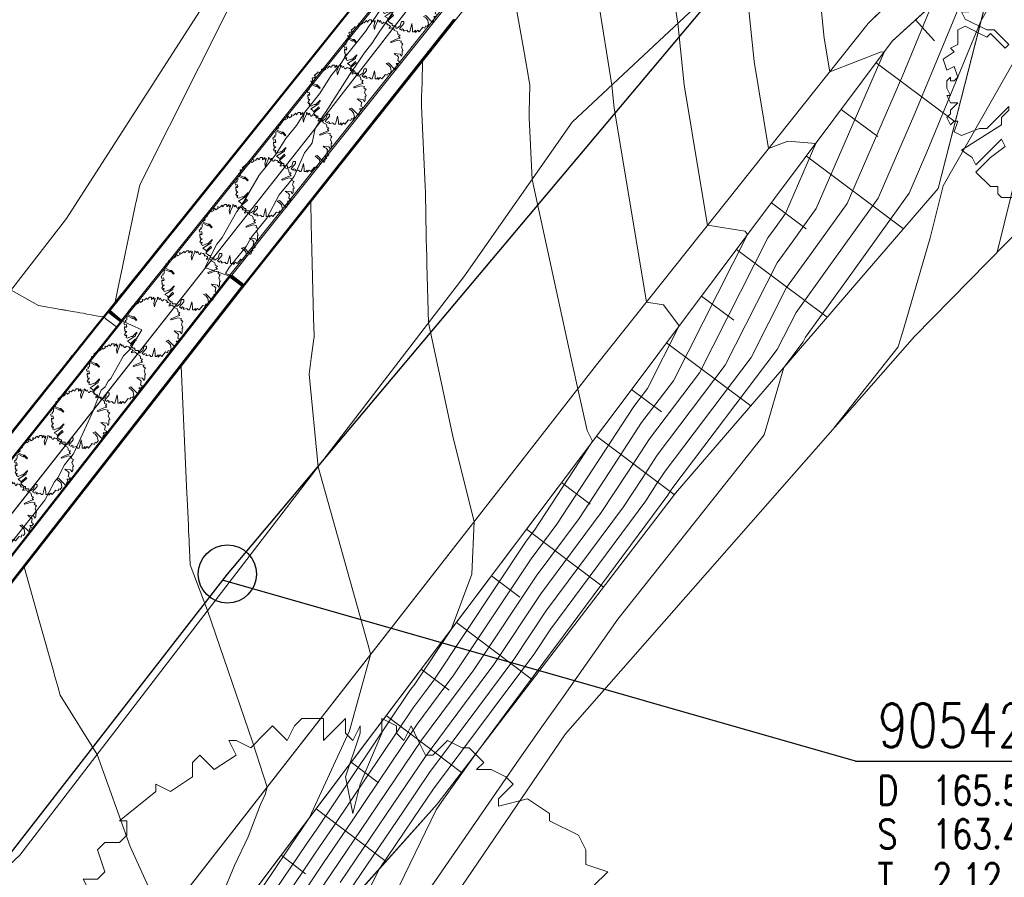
# Model space of a CAD drawing. Header units: metres. Extents: x 3490449 to 3490968, y 5754217 to 5754743.
# Tile 76 of 212: x 3490585 to 3490602, y 5754475 to 5754490. Entities that reach past the tile are written whole.
import ezdxf
from ezdxf.enums import TextEntityAlignment as Align

# ---------------------------------------------------------------- set-up
doc = ezdxf.new("R2010")
doc.units = ezdxf.units.M
doc.header["$LTSCALE"] = 0.25
doc.linetypes.add('Kartierung-07$0$AUSGEZOGEN', pattern=[0])
for name, color, linetype, lineweight, true_color in [('Kartierung-07$0$$BOESCHUNG', 7, 'Continuous', 18, 0x82563a), ('Kartierung-07$0$$BRUCH', 7, 'Continuous', 18, 0x82563a), ('Kartierung-07$0$$HOEHEN_Haupt', 7, 'Continuous', 18, 0x82563a), ('Kartierung-07$0$$HOEHEN_Mittel', 7, 'Continuous', 18, 0x82563a), ('Kartierung-07$0$B_Baum', 7, 'Continuous', 18, 0x82563a), ('Kartierung-07$0$B_Befestigt', 7, 'Continuous', 18, 0x82563a), ('Kartierung-07$0$B_Boeschung_UK', 7, 'Continuous', 18, 0x82563a), ('Kartierung-07$0$B_Gelaendeknick', 7, 'Continuous', 18, 0x82563a), ('Kartierung-07$0$B_Hecke', 7, 'Continuous', 18, 0x82563a), ('Kartierung-07$0$B_Mauer', 7, 'Kartierung-07$0$AUSGEZOGEN', 18, 0x82563a), ('Kartierung-07$0$B_Zaun', 7, 'Kartierung-07$0$AUSGEZOGEN', 18, 0x82563a), ('Kartierung-07$0$Hilfe_DGM', 7, 'Continuous', 18, 0x82563a)]:
    doc.layers.add(name, color=color, linetype=linetype, lineweight=lineweight, true_color=true_color)
doc.layers.add('Kartierung-07$0$B_Schachtschrift_SW_AUS', color=7, linetype='Continuous', true_color=0x82563a)
doc.layers.add('Kartierung-07$0$B_SW-Leitung_AUS', color=7, linetype='Continuous', true_color=0x82563a)
doc.layers.add('Kartierung-07$0$B_SW_Schacht', color=7, linetype='Continuous')
doc.styles.add('Kartierung-07$0$STANDARD', font='romans.shx', dxfattribs={"width": 0.8})

# ---------------------------------------------------------------- blocks, each defined once
blk = doc.blocks.new('Kartierung-07$0$B_Baum')
at = {"layer": 'Kartierung-07$0$B_Baum'}
blk.add_lwpolyline([(-0.4417, -0.1918), (-0.4667, -0.1793), (-0.4542, -0.1418), (-0.4667, -0.1418), (-0.4792, -0.1543), (-0.4917, -0.1293), (-0.4792, -0.1168), (-0.4792, -0.1043), (-0.4542, -0.0793), (-0.4792, -0.0793), (-0.4917, -0.0543), (-0.4792, -0.0543), (-0.4917, -0.0293), (-0.4917, -0.0043), (-0.4792, 0.0082), (-0.4792, -0.0043), (-0.4667, -0.0043), (-0.4542, 0.0082), (-0.4667, 0.0457), (-0.4917, 0.0332), (-0.5042, 0.0707), (-0.4667, 0.0957), (-0.4792, 0.1082), (-0.4542, 0.1207), (-0.4542, 0.1457), (-0.4542, 0.1707), (-0.4292, 0.1832), (-0.3542, 0.1457), (-0.3417, 0.1582), (-0.2917, 0.1082), (-0.2792, 0.1207), (-0.3292, 0.1707), (-0.3542, 0.1707), (-0.4292, 0.2082), (-0.4417, 0.2332), (-0.4167, 0.2332), (-0.4042, 0.2457), (-0.4167, 0.2832), (-0.4042, 0.2957), (-0.3792, 0.2957), (-0.3667, 0.3082), (-0.3667, 0.3332), (-0.3792, 0.3332), (-0.3167, 0.3832), (-0.3167, 0.3957), (-0.2917, 0.3832), (-0.2542, 0.4082), (-0.2542, 0.4332), (-0.2417, 0.4457), (-0.2167, 0.4207), (-0.1792, 0.4457), (-0.1917, 0.4707), (-0.1792, 0.4707), (-0.1542, 0.4582), (-0.1292, 0.4832), (-0.1167, 0.4957), (-0.0917, 0.4707), (-0.0792, 0.4957), (-0.0667, 0.5082), (-0.0292, 0.5082), (-0.0292, 0.4707), (-0.0167, 0.4832), (0.0083, 0.5082), (0.0083, 0.4832), (0.0208, 0.4707), (0.0333, 0.4957), (0.0333, 0.4832), (0.0083, 0.4082), (0.0208, 0.3457), (0.0333, 0.3957), (0.0708, 0.4832), (0.0708, 0.5082), (0.0958, 0.4957), (0.0958, 0.4832), (0.1083, 0.4707), (0.1208, 0.4957), (0.1333, 0.4707), (0.1458, 0.4457), (0.1583, 0.4457), (0.1833, 0.4707), (0.2083, 0.4582), (0.2208, 0.4582), (0.2458, 0.4332), (0.2333, 0.4207), (0.2583, 0.4207), (0.2833, 0.4082), (0.2958, 0.3957), (0.2708, 0.3707), (0.2708, 0.3582), (0.3208, 0.3707), (0.3583, 0.3457), (0.3583, 0.3332), (0.4083, 0.3082), (0.4208, 0.2832), (0.4208, 0.2582), (0.4583, 0.2457), (0.4333, 0.2207), (0.4583, 0.1957), (0.4083, 0.1832), (0.2958, 0.1332), (0.3083, 0.1207), (0.4208, 0.1582), (0.4833, 0.1457), (0.4708, 0.1207), (0.5083, 0.0957), (0.4958, 0.0832), (0.4958, 0.0707), (0.4833, 0.0457), (0.5083, -0.0168), (0.4958, -0.0293), (0.4958, -0.0918), (0.4833, -0.1168), (0.4583, -0.0793), (0.3583, -0.0668), (0.3833, -0.0918), (0.4083, -0.1043), (0.4333, -0.1293), (0.4208, -0.1918), (0.4583, -0.2168), (0.4333, -0.2418), (0.3958, -0.2418), (0.4208, -0.2793), (0.3958, -0.2918), (0.3833, -0.3418), (0.3708, -0.3418), (0.2583, -0.2293), (0.2208, -0.2418), (0.2583, -0.2668), (0.2958, -0.3043), (0.3083, -0.3793), (0.2833, -0.4168), (0.2583, -0.4043), (0.2458, -0.4418), (0.2083, -0.4293), (0.1458, -0.5043), (0.1208, -0.4793), (0.0833, -0.5168), (0.0833, -0.4793), (0.0583, -0.5043), (0.0333, -0.5043), (0.0333, -0.4543), (0.0208, -0.3668), (-0.0167, -0.5043), (-0.0417, -0.5043), (-0.0667, -0.4793), (-0.1042, -0.4918), (-0.1292, -0.4918), (-0.1167, -0.4668), (-0.1417, -0.4543), (-0.1542, -0.4793), (-0.1917, -0.4543), (-0.1167, -0.3668), (-0.1167, -0.3293), (-0.1542, -0.3293), (-0.1792, -0.4043), (-0.2292, -0.4418), (-0.2542, -0.4418), (-0.2542, -0.4043), (-0.3042, -0.4043), (-0.3167, -0.3918), (-0.3167, -0.3668), (-0.3417, -0.3668), (-0.3917, -0.3168), (-0.3417, -0.2668), (-0.2917, -0.2293), (-0.3042, -0.2043), (-0.3917, -0.2918), (-0.4042, -0.2668), (-0.4417, -0.2418), (-0.3042, -0.1543), (-0.3042, -0.1293), (-0.2792, -0.1043), (-0.2792, -0.0918), (-0.3542, -0.1668), (-0.3792, -0.1668), (-0.4417, -0.1918)], dxfattribs=at)
blk = doc.blocks.new('Kartierung-07$0$Hecke')
at = {"layer": 'Kartierung-07$0$B_Hecke'}
blk.add_lwpolyline([(-0.447, -0.197), (-0.472, -0.185), (-0.46, -0.147), (-0.472, -0.147), (-0.485, -0.16), (-0.497, -0.135), (-0.485, -0.122), (-0.485, -0.11), (-0.46, -0.085), (-0.485, -0.085), (-0.497, -0.06), (-0.485, -0.06), (-0.497, -0.035), (-0.497, -0.01), (-0.485, 0.003), (-0.485, -0.01), (-0.472, -0.01), (-0.46, 0.003), (-0.472, 0.04), (-0.497, 0.028), (-0.51, 0.065), (-0.472, 0.09), (-0.485, 0.103), (-0.46, 0.115), (-0.46, 0.14), (-0.46, 0.165), (-0.435, 0.178), (-0.36, 0.14), (-0.347, 0.153), (-0.297, 0.103), (-0.285, 0.115), (-0.335, 0.165), (-0.36, 0.165), (-0.435, 0.203), (-0.447, 0.228), (-0.422, 0.228), (-0.41, 0.24), (-0.422, 0.278), (-0.41, 0.29), (-0.385, 0.29), (-0.372, 0.303), (-0.372, 0.328), (-0.385, 0.328), (-0.322, 0.378), (-0.322, 0.39), (-0.297, 0.378), (-0.26, 0.403), (-0.26, 0.428), (-0.247, 0.44), (-0.222, 0.415), (-0.185, 0.44), (-0.197, 0.465), (-0.185, 0.465), (-0.16, 0.453), (-0.135, 0.478), (-0.122, 0.49), (-0.097, 0.465), (-0.085, 0.49), (-0.072, 0.503), (-0.035, 0.503), (-0.035, 0.465), (-0.022, 0.478), (0.003, 0.503), (0.003, 0.478), (0.015, 0.465), (0.028, 0.49), (0.028, 0.478), (0.003, 0.403), (0.015, 0.34), (0.028, 0.39), (0.065, 0.478), (0.065, 0.503), (0.09, 0.49), (0.09, 0.478), (0.103, 0.465), (0.115, 0.49), (0.128, 0.465), (0.14, 0.44), (0.153, 0.44), (0.178, 0.465), (0.203, 0.453), (0.215, 0.453), (0.24, 0.428), (0.228, 0.415), (0.253, 0.415), (0.278, 0.403), (0.29, 0.39), (0.265, 0.365), (0.265, 0.353), (0.315, 0.365), (0.353, 0.34), (0.353, 0.328), (0.403, 0.303), (0.415, 0.278), (0.415, 0.253), (0.453, 0.24), (0.428, 0.215), (0.453, 0.19), (0.403, 0.178), (0.29, 0.128), (0.303, 0.115), (0.415, 0.153), (0.478, 0.14), (0.465, 0.115), (0.503, 0.09), (0.49, 0.078), (0.49, 0.065), (0.478, 0.04), (0.503, -0.022), (0.49, -0.035), (0.49, -0.097), (0.478, -0.122), (0.453, -0.085), (0.353, -0.072), (0.378, -0.097), (0.403, -0.11), (0.428, -0.135), (0.415, -0.197), (0.453, -0.222), (0.428, -0.247), (0.39, -0.247), (0.415, -0.285), (0.39, -0.297), (0.378, -0.347), (0.365, -0.347), (0.253, -0.235), (0.215, -0.247), (0.253, -0.272), (0.29, -0.31), (0.303, -0.385), (0.278, -0.422), (0.253, -0.41), (0.24, -0.447), (0.203, -0.435), (0.14, -0.51), (0.115, -0.485), (0.078, -0.522), (0.078, -0.485), (0.053, -0.51), (0.028, -0.51), (0.028, -0.46), (0.015, -0.372), (-0.022, -0.51), (-0.047, -0.51), (-0.072, -0.485), (-0.11, -0.497), (-0.135, -0.497), (-0.122, -0.472), (-0.147, -0.46), (-0.16, -0.485), (-0.197, -0.46), (-0.122, -0.372), (-0.122, -0.335), (-0.16, -0.335), (-0.185, -0.41), (-0.235, -0.447), (-0.26, -0.447), (-0.26, -0.41), (-0.31, -0.41), (-0.322, -0.397), (-0.322, -0.372), (-0.347, -0.372), (-0.397, -0.322), (-0.347, -0.272), (-0.297, -0.235), (-0.31, -0.21), (-0.397, -0.297), (-0.41, -0.272), (-0.447, -0.247), (-0.31, -0.16), (-0.31, -0.135), (-0.285, -0.11), (-0.285, -0.097), (-0.36, -0.172), (-0.385, -0.172), (-0.447, -0.197)], dxfattribs=at)
blk = doc.blocks.new('Kartierung-07$0$B_Schachtbeschriftung')
blk.add_line((0, 0), (8.186, 0))
at = {"style": 'Kartierung-07$0$STANDARD', "width": 0.8}
for s, p in [('D ', (0.75, -0.5)), ('S ', (0.75, -2)), ('T ', (0.75, -3.5))]:
    blk.add_text(s, height=1, dxfattribs=at).set_placement(p, align=Align.TOP_LEFT)
at = {"ltscale": 0.02, "style": 'Kartierung-07$0$STANDARD', "width": 0.8}
for tag, p, height in [('NUMMER', (0.759, 0.479), 1.5), ('DECKEL', (2.627, -1.5), 1), ('SOHLE', (2.625, -2.996), 1), ('TIEFE', (2.628, -4.501), 1)]:
    blk.add_attdef(tag, p, '', height=height, dxfattribs=at)
at = {"ltscale": 0.02, "style": 'Kartierung-07$0$STANDARD', "width": 0.8, "flags": 1}
blk.add_attdef('FOTO', (1.057, -6.131), '', height=1, dxfattribs=at)

msp = doc.modelspace()

# ---------------------------------------------------------------- linework, layer by layer
at = {"layer": 'Kartierung-07$0$$BOESCHUNG', "ltscale": 0.02}
for p, q in [((3490600.85, 5754489.964, 164.836), (3490601.176, 5754489.608, 164.737)), ((3490600.176, 5754489.231, 164.912), (3490601.53, 5754488.217, 164.543)), ((3490599.577, 5754488.43, 164.963), (3490600.201, 5754487.964, 164.795)), ((3490598.978, 5754487.63, 165.014), (3490600.642, 5754486.384, 164.527)), ((3490598.379, 5754486.829, 165.065), (3490598.974, 5754486.384, 164.875)), ((3490597.779, 5754486.029, 165.116), (3490599.333, 5754484.866, 164.574)), ((3490597.18, 5754485.228, 165.167), (3490597.734, 5754484.813, 164.956)), ((3490596.581, 5754484.428, 165.219), (3490598.024, 5754483.348, 164.62)), ((3490595.981, 5754483.627, 165.27), (3490596.495, 5754483.243, 165.038)), ((3490595.38, 5754482.828, 165.297), (3490596.713, 5754481.825, 164.666)), ((3490594.779, 5754482.029, 165.322), (3490595.269, 5754481.66, 165.082)), ((3490594.177, 5754481.23, 165.347), (3490595.497, 5754480.237, 164.678)), ((3490593.576, 5754480.431, 165.372), (3490594.062, 5754480.066, 165.117)), ((3490592.975, 5754479.632, 165.396), (3490594.281, 5754478.649, 164.69)), ((3490592.373, 5754478.833, 165.421), (3490592.854, 5754478.471, 165.153)), ((3490591.772, 5754478.034, 165.446), (3490593.065, 5754477.061, 164.702)), ((3490591.17, 5754477.235, 165.471), (3490591.639, 5754476.883, 165.195)), ((3490590.569, 5754476.436, 165.495), (3490591.768, 5754475.534, 164.789)), ((3490589.968, 5754475.638, 165.52), (3490590.386, 5754475.322, 165.273))]:
    msp.add_line(p, q, dxfattribs=at)
at = {"layer": 'Kartierung-07$0$$BRUCH', "ltscale": 0.02}
for p, q in [((3490596.33, 5754495.546), (3490590.743, 5754488.343)), ((3490599.155, 5754492.137), (3490594.96, 5754488.209)), ((3490601.911, 5754491.752), (3490600.039, 5754489.906)), ((3490600.452, 5754489.599), (3490602.324, 5754491.316)), ((3490601.238, 5754487.075), (3490602.324, 5754491.316)), ((3490587.002, 5754484.977), (3490591.908, 5754491.09)), ((3490587.036, 5754484.981), (3490591.909, 5754491.069)), ((3490592.111, 5754490.9), (3490587.231, 5754484.817)), ((3490592.738, 5754490.116), (3490589.122, 5754485.587)), ((3490592.971, 5754489.976), (3490589.327, 5754485.4)), ((3490589.328, 5754485.428), (3490592.927, 5754489.97)), ((3490600.039, 5754489.906), (3490595.376, 5754484.048)), ((3490595.919, 5754483.544), (3490600.452, 5754489.599)), ((3490590.743, 5754488.343), (3490583.278, 5754478.879)), ((3490594.96, 5754488.209), (3490593.104, 5754485.561)), ((3490596.733, 5754481.851), (3490601.238, 5754487.075)), ((3490589.122, 5754485.587), (3490589.092, 5754485.553)), ((3490589.328, 5754485.428), (3490589.122, 5754485.587)), ((3490589.092, 5754485.553), (3490583.661, 5754478.608)), ((3490593.104, 5754485.561), (3490585.485, 5754475.64)), ((3490589.297, 5754485.396), (3490589.092, 5754485.553)), ((3490589.297, 5754485.396), (3490589.328, 5754485.428)), ((3490589.327, 5754485.4), (3490583.869, 5754478.418)), ((3490583.872, 5754478.451), (3490589.297, 5754485.396)), ((3490582.908, 5754479.854), (3490587.002, 5754484.977)), ((3490582.933, 5754479.858), (3490587.002, 5754484.953)), ((3490587.002, 5754484.953), (3490587.036, 5754484.981)), ((3490587.216, 5754484.787), (3490587.002, 5754484.953)), ((3490587.231, 5754484.817), (3490587.036, 5754484.981)), ((3490587.216, 5754484.787), (3490583.144, 5754479.695)), ((3490587.231, 5754484.817), (3490587.216, 5754484.787)), ((3490595.376, 5754484.048), (3490587.596, 5754474.074)), ((3490588.37, 5754473.515), (3490595.919, 5754483.544)), ((3490592.648, 5754476.517), (3490596.733, 5754481.851)), ((3490592.648, 5754476.517), (3490589.766, 5754473.297)), ((3490584.209, 5754474.455), (3490585.485, 5754475.64))]:
    msp.add_line(p, q, dxfattribs=at)
at = {"layer": 'Kartierung-07$0$$HOEHEN_Haupt', "ltscale": 0.02}
for points in [[(3490590.981, 5754475.172), (3490591.772, 5754476.336), (3490592.444, 5754477.334), (3490593.117, 5754478.238), (3490593.617, 5754478.908), (3490594.425, 5754480.124), (3490595.46, 5754481.517), (3490595.914, 5754482.211), (3490596.287, 5754482.78), (3490597.143, 5754483.911), (3490598.317, 5754486.225), (3490598.431, 5754486.383), (3490598.618, 5754486.643), (3490599.14, 5754487.847), (3490598.66, 5754487.887), (3490598.331, 5754487.76), (3490598.082, 5754489.252), (3490597.908, 5754490.969)], [(3490599.449, 5754482.964), (3490600.554, 5754484.356), (3490600.604, 5754484.528), (3490600.648, 5754484.677), (3490601.102, 5754486.229), (3490601.322, 5754487.122), (3490603.419, 5754490.8)], [(3490591.679, 5754490.151), (3490591.533, 5754489.93), (3490591.481, 5754489.865), (3490591.414, 5754489.765), (3490591.067, 5754489.332), (3490590.998, 5754489.225), (3490590.825, 5754489.009), (3490590.628, 5754488.698), (3490590.377, 5754488.385), (3490590.23, 5754488.155), (3490590.051, 5754487.933), (3490589.885, 5754487.666), (3490589.832, 5754487.6), (3490589.594, 5754487.304), (3490589.288, 5754486.78), (3490589.208, 5754486.68), (3490588.956, 5754486.232), (3490588.864, 5754486.117), (3490588.668, 5754485.723), (3490588.665, 5754485.719), (3490588.654, 5754485.694), (3490588.678, 5754485.714), (3490589.101, 5754485.564), (3490589.242, 5754485.456), (3490589.307, 5754485.406), (3490589.301, 5754485.396), (3490589.296, 5754485.391), (3490589.277, 5754485.367), (3490589.25, 5754485.331), (3490589.196, 5754485.263), (3490588.847, 5754484.815), (3490588.44, 5754484.295), (3490588.382, 5754484.221), (3490588.362, 5754484.195), (3490587.595, 5754483.212), (3490587.474, 5754483.058), (3490587.452, 5754483.029), (3490587.396, 5754482.958), (3490587.387, 5754482.946), (3490587.381, 5754482.939), (3490587.036, 5754482.497), (3490586.975, 5754482.419), (3490586.951, 5754482.388), (3490586.872, 5754482.287), (3490586.853, 5754482.262), (3490586.82, 5754482.22), (3490586.636, 5754481.985), (3490586.602, 5754481.942), (3490586.587, 5754481.923), (3490586.587, 5754481.921), (3490586.564, 5754481.892), (3490586.555, 5754481.88), (3490586.52, 5754481.836), (3490585.766, 5754480.871), (3490585.63, 5754480.697), (3490585.628, 5754480.693), (3490585.613, 5754480.674), (3490585.609, 5754480.67), (3490585.593, 5754480.649), (3490585.528, 5754480.566), (3490585.231, 5754480.185)], [(3490585.288, 5754482.813), (3490586.116, 5754483.852), (3490586.134, 5754483.874), (3490586.143, 5754483.885), (3490586.162, 5754483.909), (3490586.171, 5754483.921), (3490586.192, 5754483.947), (3490586.202, 5754483.96), (3490586.223, 5754483.987), (3490586.235, 5754484), (3490586.257, 5754484.029), (3490586.269, 5754484.044), (3490586.293, 5754484.074), (3490586.306, 5754484.091), (3490586.332, 5754484.123), (3490586.346, 5754484.14), (3490586.373, 5754484.174), (3490586.388, 5754484.193), (3490586.417, 5754484.229), (3490586.433, 5754484.249), (3490586.463, 5754484.287), (3490586.481, 5754484.309), (3490586.513, 5754484.35), (3490586.532, 5754484.373), (3490586.566, 5754484.416), (3490586.586, 5754484.441), (3490586.622, 5754484.486), (3490586.644, 5754484.513), (3490586.682, 5754484.561), (3490586.705, 5754484.59), (3490586.745, 5754484.641), (3490586.77, 5754484.672), (3490586.813, 5754484.726), (3490586.84, 5754484.76), (3490586.885, 5754484.816), (3490586.914, 5754484.852), (3490586.961, 5754484.912), (3490586.993, 5754484.951), (3490586.997, 5754484.956), (3490586.999, 5754484.959), (3490587, 5754484.96), (3490587.003, 5754484.963), (3490587.029, 5754484.98), (3490587.034, 5754484.986), (3490587.201, 5754485.195), (3490587.244, 5754485.249), (3490587.413, 5754485.459), (3490587.459, 5754485.517), (3490587.473, 5754485.534), (3490587.506, 5754485.575), (3490587.639, 5754485.742), (3490587.689, 5754485.804), (3490587.893, 5754486.058), (3490587.909, 5754486.079), (3490587.976, 5754486.162), (3490588.233, 5754486.483), (3490588.245, 5754486.497), (3490588.328, 5754486.601), (3490588.684, 5754487.046), (3490588.695, 5754487.059), (3490588.703, 5754487.069), (3490588.721, 5754487.093), (3490588.722, 5754487.094), (3490588.738, 5754487.114), (3490588.745, 5754487.122), (3490588.778, 5754487.164), (3490589.303, 5754487.819), (3490589.432, 5754487.98), (3490589.461, 5754488.016), (3490589.462, 5754488.017), (3490589.469, 5754488.027), (3490589.492, 5754488.055), (3490590.203, 5754488.943), (3490590.368, 5754489.148), (3490590.387, 5754489.172), (3490590.407, 5754489.197), (3490590.411, 5754489.202), (3490590.432, 5754489.229), (3490590.437, 5754489.234), (3490590.447, 5754489.247), (3490590.463, 5754489.267), (3490590.531, 5754489.352), (3490590.54, 5754489.363), (3490590.639, 5754489.486), (3490591.142, 5754490.115)], [(3490589.468, 5754474.819), (3490590.269, 5754476.008), (3490590.282, 5754476.027), (3490590.458, 5754476.288), (3490591.139, 5754477.772), (3490591.495, 5754479.053), (3490591.503, 5754479.075), (3490591.504, 5754479.084), (3490591.489, 5754479.142), (3490590.602, 5754482.303), (3490590.448, 5754483.889), (3490590.486, 5754484.166), (3490590.531, 5754484.494), (3490590.535, 5754484.524), (3490590.535, 5754484.547), (3490590.527, 5754484.85), (3490590.521, 5754485.093), (3490590.498, 5754486.02), (3490590.486, 5754486.454), (3490590.478, 5754486.845), (3490590.584, 5754486.979), (3490590.589, 5754486.986), (3490590.59, 5754486.987), (3490590.664, 5754487.079), (3490590.664, 5754487.08), (3490590.666, 5754487.082), (3490590.746, 5754487.184), (3490590.747, 5754487.185), (3490591.115, 5754487.648), (3490591.147, 5754487.688), (3490591.147, 5754487.689), (3490591.148, 5754487.69), (3490591.148, 5754487.691), (3490591.197, 5754487.752), (3490591.761, 5754488.462), (3490591.769, 5754488.473), (3490591.819, 5754488.536), (3490591.828, 5754488.547), (3490591.829, 5754488.548), (3490591.885, 5754488.619), (3490591.896, 5754488.633), (3490591.959, 5754488.712), (3490591.97, 5754488.727), (3490591.972, 5754488.729), (3490592.042, 5754488.818), (3490592.056, 5754488.835), (3490592.073, 5754488.856), (3490592.153, 5754488.957), (3490592.17, 5754488.979), (3490592.486, 5754489.377), (3490592.558, 5754489.468), (3490592.569, 5754489.482), (3490592.87, 5754489.862), (3490592.96, 5754489.974)]]:
    msp.add_lwpolyline(points, dxfattribs=at)
at = {"layer": 'Kartierung-07$0$$HOEHEN_Mittel', "ltscale": 0.02}
for points in [[(3490591.332, 5754474.748), (3490591.648, 5754475.4), (3490592.368, 5754476.459), (3490592.583, 5754476.778), (3490593.569, 5754478.102), (3490594.301, 5754479.084), (3490594.594, 5754479.525), (3490596.222, 5754481.717), (3490596.404, 5754481.995), (3490596.554, 5754482.224), (3490598.033, 5754484.178), (3490598.64, 5754485.374), (3490599.033, 5754485.92), (3490599.679, 5754486.818), (3490600.633, 5754489.018), (3490601.13, 5754490.221), (3490600.98, 5754490.379), (3490600.4, 5754490.262), (3490600.167, 5754491.996), (3490599.975, 5754492.662), (3490600.086, 5754495.498), (3490600.032, 5754496.343), (3490600.659, 5754499.104)], [(3490591.635, 5754474.364), (3490592.63, 5754476.419), (3490592.727, 5754476.56), (3490593.261, 5754477.317), (3490593.795, 5754478.035), (3490594.643, 5754479.172), (3490594.679, 5754479.226), (3490596.603, 5754481.817), (3490596.65, 5754481.888), (3490596.688, 5754481.946), (3490598.478, 5754484.311), (3490598.801, 5754484.948), (3490599.334, 5754485.688), (3490600.209, 5754486.905), (3490600.839, 5754488.357), (3490601.9, 5754490.927), (3490601.581, 5754491.265), (3490601.375, 5754491.223), (3490601.292, 5754491.838), (3490600.886, 5754493.246), (3490600.965, 5754495.281), (3490600.878, 5754496.657), (3490601.347, 5754498.721)], [(3490591.124, 5754475.005), (3490592.07, 5754476.397), (3490592.513, 5754477.056), (3490593.343, 5754478.17), (3490593.959, 5754478.996), (3490594.51, 5754479.825), (3490595.841, 5754481.617), (3490596.159, 5754482.103), (3490596.42, 5754482.502), (3490597.588, 5754484.044), (3490598.479, 5754485.799), (3490598.732, 5754486.151), (3490599.148, 5754486.73), (3490600.311, 5754489.411), (3490600.26, 5754489.416), (3490599.379, 5754489.077), (3490599.283, 5754489.653), (3490599.042, 5754492.031)], [(3490590.524, 5754474.872), (3490590.839, 5754475.339), (3490591.474, 5754476.274), (3490592.374, 5754477.611), (3490592.891, 5754478.306), (3490593.275, 5754478.82), (3490594.341, 5754480.424), (3490595.079, 5754481.417), (3490595.669, 5754482.318), (3490596.153, 5754483.058), (3490596.698, 5754483.777), (3490597.969, 5754486.282), (3490597.926, 5754486.339), (3490597.283, 5754486.444), (3490597.153, 5754487.226), (3490596.881, 5754488.851), (3490596.774, 5754489.908), (3490596.457, 5754491.896)], [(3490590.26, 5754474.859), (3490590.696, 5754475.507), (3490591.176, 5754476.212), (3490592.305, 5754477.889), (3490592.665, 5754478.373), (3490592.933, 5754478.732), (3490594.257, 5754480.723), (3490594.698, 5754481.317), (3490595.424, 5754482.426), (3490596.019, 5754483.336), (3490596.253, 5754483.644), (3490596.797, 5754484.717), (3490596.525, 5754485.08), (3490596.235, 5754485.127), (3490595.782, 5754487.84), (3490595.68, 5754488.45), (3490595.64, 5754488.846), (3490595.173, 5754491.781)], [(3490591.135, 5754490.122), (3490591.007, 5754489.962), (3490590.529, 5754489.366), (3490590.527, 5754489.364), (3490590.511, 5754489.345), (3490590.434, 5754489.249), (3490590.432, 5754489.246), (3490590.411, 5754489.22), (3490590.406, 5754489.214), (3490590.387, 5754489.19), (3490590.382, 5754489.184), (3490590.378, 5754489.179), (3490589.579, 5754488.184), (3490589.461, 5754488.037), (3490589.457, 5754488.032), (3490589.456, 5754488.031), (3490589.45, 5754488.023), (3490589.446, 5754488.018), (3490588.819, 5754487.238), (3490588.755, 5754487.158), (3490588.751, 5754487.153), (3490588.719, 5754487.113), (3490588.717, 5754487.111), (3490588.712, 5754487.105), (3490588.71, 5754487.102), (3490588.672, 5754487.055), (3490588.671, 5754487.053), (3490588.629, 5754487.001), (3490588.225, 5754486.498), (3490588.224, 5754486.497), (3490588.202, 5754486.469), (3490587.879, 5754486.068), (3490587.878, 5754486.067), (3490587.866, 5754486.051), (3490587.624, 5754485.751), (3490587.618, 5754485.744), (3490587.459, 5754485.546), (3490587.459, 5754485.546), (3490587.235, 5754485.267), (3490587.233, 5754485.265), (3490587.12, 5754485.124), (3490587.168, 5754485.354), (3490587.247, 5754485.73), (3490587.293, 5754485.951), (3490587.352, 5754486.229), (3490587.413, 5754486.523), (3490587.472, 5754486.804), (3490587.477, 5754486.826), (3490587.478, 5754486.829), (3490587.481, 5754486.847), (3490587.543, 5754487.139), (3490589.568, 5754491.167)], [(3490602.664, 5754491.156), (3490601.972, 5754489.943), (3490601.045, 5754487.696), (3490600.739, 5754486.993), (3490599.635, 5754485.457), (3490598.963, 5754484.523), (3490598.923, 5754484.444), (3490598.591, 5754484.006), (3490598.252, 5754482.847), (3490595.744, 5754479.687), (3490594.782, 5754478.322), (3490594.442, 5754477.841), (3490594.051, 5754477.285), (3490592.325, 5754474.782)], [(3490589.996, 5754474.846), (3490590.554, 5754475.674), (3490590.878, 5754476.151), (3490592.235, 5754478.167), (3490592.439, 5754478.441), (3490592.591, 5754478.644), (3490594.172, 5754481.023), (3490594.316, 5754481.217), (3490595.179, 5754482.534), (3490595.312, 5754482.738), (3490595.217, 5754482.923), (3490595.056, 5754483.638), (3490594.9, 5754484.365), (3490594.273, 5754487.228), (3490594.221, 5754488.288), (3490594.222, 5754488.31), (3490594.223, 5754488.336), (3490594.223, 5754488.367), (3490594.225, 5754488.405), (3490594.23, 5754488.592), (3490594.237, 5754488.852), (3490594.214, 5754488.977), (3490594.208, 5754489.01), (3490594.201, 5754489.049), (3490594.119, 5754489.509), (3490593.879, 5754490.85)], [(3490592.032, 5754490.321), (3490591.697, 5754489.817), (3490591.675, 5754489.789), (3490591.524, 5754489.561), (3490591.393, 5754489.397), (3490591.236, 5754489.154), (3490591.182, 5754489.086), (3490590.733, 5754488.375), (3490590.71, 5754488.347), (3490590.553, 5754488.102), (3490590.504, 5754487.855), (3490590.48, 5754487.824), (3490590.37, 5754487.687), (3490590.191, 5754487.28), (3490590.101, 5754487.167), (3490589.938, 5754486.963), (3490589.723, 5754486.566), (3490589.458, 5754486.233), (3490589.367, 5754486.078), (3490589.3, 5754485.994), (3490589.08, 5754485.719), (3490589.017, 5754485.617), (3490589.117, 5754485.582), (3490589.15, 5754485.557), (3490589.323, 5754485.423), (3490589.307, 5754485.397), (3490589.296, 5754485.383), (3490589.281, 5754485.364), (3490589.259, 5754485.337), (3490589.117, 5754485.154), (3490588.85, 5754484.813), (3490588.54, 5754484.415), (3490588.385, 5754484.217), (3490588.37, 5754484.198), (3490587.792, 5754483.458), (3490587.471, 5754483.046), (3490587.455, 5754483.025), (3490587.414, 5754482.973), (3490587.39, 5754482.942), (3490587.386, 5754482.937), (3490587.134, 5754482.615), (3490586.973, 5754482.408), (3490586.955, 5754482.386), (3490586.899, 5754482.313), (3490586.848, 5754482.248), (3490586.824, 5754482.218), (3490586.694, 5754482.051), (3490586.603, 5754481.934), (3490586.592, 5754481.921), (3490586.59, 5754481.918), (3490586.574, 5754481.897), (3490586.549, 5754481.865), (3490586.525, 5754481.834), (3490585.995, 5754481.156), (3490585.634, 5754480.692), (3490585.632, 5754480.69), (3490585.622, 5754480.677), (3490585.612, 5754480.665), (3490585.602, 5754480.652), (3490585.429, 5754480.43)], [(3490584.968, 5754482.423), (3490585.793, 5754483.457), (3490586.117, 5754483.863), (3490586.124, 5754483.871), (3490586.143, 5754483.896), (3490586.151, 5754483.905), (3490586.172, 5754483.932), (3490586.18, 5754483.942), (3490586.202, 5754483.97), (3490586.211, 5754483.98), (3490586.235, 5754484.011), (3490586.243, 5754484.022), (3490586.269, 5754484.054), (3490586.279, 5754484.066), (3490586.306, 5754484.1), (3490586.316, 5754484.113), (3490586.346, 5754484.15), (3490586.356, 5754484.163), (3490586.388, 5754484.202), (3490586.398, 5754484.216), (3490586.432, 5754484.258), (3490586.444, 5754484.272), (3490586.48, 5754484.318), (3490586.492, 5754484.333), (3490586.531, 5754484.382), (3490586.543, 5754484.397), (3490586.585, 5754484.449), (3490586.598, 5754484.466), (3490586.642, 5754484.521), (3490586.656, 5754484.538), (3490586.703, 5754484.598), (3490586.717, 5754484.616), (3490586.769, 5754484.68), (3490586.783, 5754484.698), (3490586.838, 5754484.767), (3490586.853, 5754484.786), (3490586.912, 5754484.859), (3490586.927, 5754484.879), (3490586.99, 5754484.957), (3490586.991, 5754484.959), (3490586.996, 5754484.965), (3490586.997, 5754484.966), (3490587.002, 5754484.973), (3490587.011, 5754484.978), (3490587.028, 5754484.999), (3490587.082, 5754485.067), (3490587.237, 5754485.26), (3490587.294, 5754485.331), (3490587.459, 5754485.536), (3490587.464, 5754485.542), (3490587.581, 5754485.688), (3490587.629, 5754485.748), (3490587.807, 5754485.969), (3490587.883, 5754486.064), (3490587.889, 5754486.072), (3490588.126, 5754486.367), (3490588.227, 5754486.492), (3490588.231, 5754486.498), (3490588.529, 5754486.868), (3490588.675, 5754487.051), (3490588.679, 5754487.056), (3490588.708, 5754487.091), (3490588.715, 5754487.101), (3490588.719, 5754487.105), (3490588.725, 5754487.113), (3490588.749, 5754487.143), (3490588.763, 5754487.16), (3490588.98, 5754487.432), (3490589.441, 5754488.005), (3490589.454, 5754488.021), (3490589.458, 5754488.026), (3490589.461, 5754488.03), (3490589.471, 5754488.043), (3490589.787, 5754488.437), (3490590.375, 5754489.169), (3490590.384, 5754489.18), (3490590.393, 5754489.192), (3490590.408, 5754489.21), (3490590.418, 5754489.223), (3490590.434, 5754489.242), (3490590.439, 5754489.248), (3490590.495, 5754489.319), (3490590.528, 5754489.36), (3490590.532, 5754489.365), (3490590.884, 5754489.803), (3490591.138, 5754490.12)], [(3490584.976, 5754482.427), (3490585.54, 5754483.135), (3490586.116, 5754483.857), (3490586.129, 5754483.873), (3490586.143, 5754483.891), (3490586.156, 5754483.907), (3490586.172, 5754483.927), (3490586.186, 5754483.944), (3490586.202, 5754483.965), (3490586.217, 5754483.983), (3490586.235, 5754484.006), (3490586.25, 5754484.025), (3490586.269, 5754484.049), (3490586.286, 5754484.07), (3490586.306, 5754484.095), (3490586.324, 5754484.118), (3490586.346, 5754484.145), (3490586.364, 5754484.168), (3490586.388, 5754484.198), (3490586.408, 5754484.222), (3490586.433, 5754484.254), (3490586.453, 5754484.28), (3490586.48, 5754484.314), (3490586.502, 5754484.341), (3490586.531, 5754484.377), (3490586.554, 5754484.406), (3490586.585, 5754484.445), (3490586.61, 5754484.476), (3490586.643, 5754484.517), (3490586.669, 5754484.55), (3490586.704, 5754484.594), (3490586.731, 5754484.628), (3490586.769, 5754484.676), (3490586.798, 5754484.712), (3490586.839, 5754484.763), (3490586.869, 5754484.801), (3490586.913, 5754484.856), (3490586.944, 5754484.895), (3490586.991, 5754484.954), (3490586.994, 5754484.957), (3490586.998, 5754484.962), (3490586.998, 5754484.963), (3490587.003, 5754484.968), (3490587.02, 5754484.979), (3490587.031, 5754484.992), (3490587.142, 5754485.131), (3490587.241, 5754485.254), (3490587.353, 5754485.395), (3490587.459, 5754485.526), (3490587.469, 5754485.538), (3490587.543, 5754485.631), (3490587.634, 5754485.745), (3490587.748, 5754485.886), (3490587.888, 5754486.061), (3490587.899, 5754486.075), (3490588.051, 5754486.264), (3490588.23, 5754486.487), (3490588.238, 5754486.498), (3490588.428, 5754486.735), (3490588.679, 5754487.048), (3490588.687, 5754487.058), (3490588.705, 5754487.08), (3490588.718, 5754487.097), (3490588.721, 5754487.1), (3490588.732, 5754487.114), (3490588.747, 5754487.132), (3490588.77, 5754487.162), (3490589.142, 5754487.626), (3490589.437, 5754487.993), (3490589.457, 5754488.018), (3490589.46, 5754488.022), (3490589.465, 5754488.028), (3490589.482, 5754488.049), (3490589.995, 5754488.69), (3490590.371, 5754489.159), (3490590.385, 5754489.176), (3490590.4, 5754489.194), (3490590.409, 5754489.206), (3490590.425, 5754489.226), (3490590.435, 5754489.238), (3490590.443, 5754489.248), (3490590.479, 5754489.293), (3490590.53, 5754489.356), (3490590.536, 5754489.364), (3490590.761, 5754489.644), (3490591.14, 5754490.117)], [(3490592.933, 5754489.971), (3490592.638, 5754489.598), (3490592.581, 5754489.526), (3490592.539, 5754489.474), (3490592.269, 5754489.133), (3490592.209, 5754489.057), (3490592.134, 5754488.962), (3490592.119, 5754488.943), (3490592.041, 5754488.845), (3490591.978, 5754488.766), (3490591.965, 5754488.749), (3490591.955, 5754488.737), (3490591.9, 5754488.667), (3490591.888, 5754488.652), (3490591.831, 5754488.58), (3490591.821, 5754488.567), (3490591.816, 5754488.561), (3490591.77, 5754488.503), (3490591.76, 5754488.491), (3490591.716, 5754488.434), (3490591.609, 5754488.3), (3490591.144, 5754487.713), (3490591.138, 5754487.706), (3490591.131, 5754487.697), (3490591.126, 5754487.691), (3490590.822, 5754487.307), (3490590.753, 5754487.22), (3490590.732, 5754487.193), (3490590.717, 5754487.174), (3490590.649, 5754487.089), (3490590.644, 5754487.083), (3490590.631, 5754487.065), (3490590.574, 5754486.994), (3490590.293, 5754486.639), (3490590.227, 5754486.556), (3490590.215, 5754486.541), (3490590.122, 5754486.424), (3490589.779, 5754485.991), (3490589.647, 5754485.825), (3490589.611, 5754485.779), (3490589.501, 5754485.64), (3490589.442, 5754485.566), (3490589.333, 5754485.428), (3490589.328, 5754485.422), (3490589.313, 5754485.398), (3490589.295, 5754485.375), (3490589.284, 5754485.362), (3490589.269, 5754485.343), (3490589.038, 5754485.046), (3490588.853, 5754484.81), (3490588.639, 5754484.536), (3490588.388, 5754484.214), (3490588.378, 5754484.201), (3490587.989, 5754483.703), (3490587.468, 5754483.035), (3490587.458, 5754483.022), (3490587.432, 5754482.989), (3490587.393, 5754482.939), (3490587.39, 5754482.935), (3490587.233, 5754482.733), (3490586.97, 5754482.397), (3490586.959, 5754482.383), (3490586.925, 5754482.339), (3490586.843, 5754482.234), (3490586.829, 5754482.216), (3490586.751, 5754482.116), (3490586.604, 5754481.927), (3490586.597, 5754481.919), (3490586.593, 5754481.914), (3490586.584, 5754481.902), (3490586.543, 5754481.85), (3490586.529, 5754481.832), (3490586.224, 5754481.441), (3490585.637, 5754480.688), (3490585.636, 5754480.687), (3490585.631, 5754480.68), (3490585.616, 5754480.661), (3490585.61, 5754480.654), (3490585.33, 5754480.294)], [(3490587.951, 5754474.529), (3490587.38, 5754475.792), (3490586.812, 5754477.368), (3490586.178, 5754478.387), (3490586.137, 5754478.532), (3490586.089, 5754478.705), (3490586.079, 5754478.742), (3490586.069, 5754478.777), (3490585.827, 5754479.64), (3490585.563, 5754480.585), (3490585.619, 5754480.657), (3490585.619, 5754480.657), (3490585.64, 5754480.683), (3490585.64, 5754480.684), (3490585.64, 5754480.684), (3490586.453, 5754481.726), (3490586.534, 5754481.83), (3490586.538, 5754481.835), (3490586.594, 5754481.907), (3490586.597, 5754481.91), (3490586.602, 5754481.918), (3490586.604, 5754481.92), (3490586.808, 5754482.182), (3490586.833, 5754482.214), (3490586.838, 5754482.22), (3490586.952, 5754482.366), (3490586.964, 5754482.381), (3490586.967, 5754482.385), (3490587.331, 5754482.852), (3490587.395, 5754482.933), (3490587.396, 5754482.935), (3490587.45, 5754483.004), (3490587.461, 5754483.018), (3490587.465, 5754483.023), (3490588.187, 5754483.949), (3490588.386, 5754484.204), (3490588.392, 5754484.211), (3490588.739, 5754484.656), (3490588.857, 5754484.807), (3490588.958, 5754484.937), (3490589.279, 5754485.348), (3490589.288, 5754485.36), (3490589.294, 5754485.367), (3490589.319, 5754485.399), (3490589.327, 5754485.413), (3490589.34, 5754485.428), (3490589.404, 5754485.509), (3490589.546, 5754485.688), (3490589.613, 5754485.773), (3490589.701, 5754485.883), (3490589.783, 5754485.987), (3490589.996, 5754486.256), (3490590.222, 5754486.541), (3490590.23, 5754486.55), (3490590.39, 5754486.752), (3490590.579, 5754486.992), (3490590.617, 5754487.039), (3490590.651, 5754487.082), (3490590.654, 5754487.086), (3490590.7, 5754487.144), (3490590.737, 5754487.19), (3490590.751, 5754487.208), (3490590.92, 5754487.421), (3490591.133, 5754487.69), (3490591.137, 5754487.694), (3490591.141, 5754487.7), (3490591.145, 5754487.706), (3490591.472, 5754488.117), (3490591.731, 5754488.444), (3490591.763, 5754488.485), (3490591.786, 5754488.514), (3490591.82, 5754488.557), (3490591.823, 5754488.561), (3490591.849, 5754488.593), (3490591.891, 5754488.646), (3490591.92, 5754488.682), (3490591.96, 5754488.733), (3490591.967, 5754488.742), (3490592, 5754488.783), (3490592.046, 5754488.842), (3490592.103, 5754488.914), (3490592.14, 5754488.961), (3490592.196, 5754489.031), (3490592.341, 5754489.214), (3490592.545, 5754489.472), (3490592.577, 5754489.511), (3490592.715, 5754489.686), (3490592.942, 5754489.972)], [(3490588.802, 5754474.583), (3490589.168, 5754475.462), (3490589.401, 5754475.954), (3490589.615, 5754476.512), (3490589.693, 5754476.682), (3490589.728, 5754476.807), (3490589.479, 5754477.587), (3490588.707, 5754479.835), (3490588.41, 5754480.621), (3490588.393, 5754481.002), (3490588.391, 5754481.039), (3490588.391, 5754481.043), (3490588.383, 5754481.198), (3490588.379, 5754481.3), (3490588.358, 5754481.752), (3490588.353, 5754481.841), (3490588.252, 5754484.024), (3490588.384, 5754484.194), (3490588.394, 5754484.207), (3490588.395, 5754484.208), (3490588.838, 5754484.776), (3490588.86, 5754484.804), (3490588.879, 5754484.828), (3490589.289, 5754485.354), (3490589.291, 5754485.357), (3490589.293, 5754485.359), (3490589.325, 5754485.4), (3490589.327, 5754485.404), (3490589.347, 5754485.429), (3490589.366, 5754485.452), (3490589.591, 5754485.737), (3490589.615, 5754485.767), (3490589.754, 5754485.942), (3490589.786, 5754485.982), (3490589.869, 5754486.087), (3490590.229, 5754486.541), (3490590.232, 5754486.545), (3490590.487, 5754486.866), (3490590.584, 5754486.989), (3490590.604, 5754487.013), (3490590.657, 5754487.081), (3490590.659, 5754487.083), (3490590.683, 5754487.113), (3490590.742, 5754487.187), (3490590.749, 5754487.196), (3490591.017, 5754487.535), (3490591.14, 5754487.689), (3490591.142, 5754487.692), (3490591.145, 5754487.695), (3490591.147, 5754487.698), (3490591.334, 5754487.935), (3490591.746, 5754488.453), (3490591.766, 5754488.479), (3490591.803, 5754488.525), (3490591.824, 5754488.552), (3490591.826, 5754488.554), (3490591.867, 5754488.606), (3490591.893, 5754488.64), (3490591.939, 5754488.697), (3490591.965, 5754488.73), (3490591.97, 5754488.736), (3490592.021, 5754488.8), (3490592.051, 5754488.838), (3490592.088, 5754488.885), (3490592.147, 5754488.959), (3490592.183, 5754489.005), (3490592.414, 5754489.296), (3490592.552, 5754489.47), (3490592.573, 5754489.497), (3490592.793, 5754489.774), (3490592.951, 5754489.973)], [(3490589.732, 5754474.832), (3490590.411, 5754475.841), (3490590.58, 5754476.089), (3490592.166, 5754478.445), (3490592.213, 5754478.509), (3490592.249, 5754478.556), (3490592.885, 5754479.513), (3490593.24, 5754480.458), (3490593.28, 5754481.361), (3490592.92, 5754482.796), (3490592.498, 5754484.771), (3490592.469, 5754485.778), (3490592.466, 5754485.922), (3490592.466, 5754485.958), (3490592.465, 5754486.001), (3490592.459, 5754486.263), (3490592.443, 5754487.002), (3490592.441, 5754487.114), (3490592.375, 5754488.486), (3490592.377, 5754488.563), (3490592.379, 5754488.654), (3490592.382, 5754488.763), (3490592.386, 5754488.895), (3490592.396, 5754489.253), (3490592.558, 5754489.459), (3490592.564, 5754489.466), (3490592.565, 5754489.467), (3490592.948, 5754489.95), (3490592.968, 5754489.976)], [(3490602.253, 5754485.984), (3490602.727, 5754487.905)], [(3490584.96, 5754482.419), (3490586.045, 5754483.778), (3490586.117, 5754483.868), (3490586.118, 5754483.87), (3490586.144, 5754483.901), (3490586.145, 5754483.903), (3490586.172, 5754483.937), (3490586.174, 5754483.939), (3490586.202, 5754483.975), (3490586.204, 5754483.977), (3490586.235, 5754484.016), (3490586.237, 5754484.018), (3490586.269, 5754484.059), (3490586.271, 5754484.061), (3490586.306, 5754484.105), (3490586.308, 5754484.107), (3490586.346, 5754484.155), (3490586.347, 5754484.157), (3490586.387, 5754484.207), (3490586.389, 5754484.209), (3490586.432, 5754484.263), (3490586.434, 5754484.265), (3490586.48, 5754484.322), (3490586.481, 5754484.324), (3490586.53, 5754484.386), (3490586.532, 5754484.388), (3490586.584, 5754484.453), (3490586.585, 5754484.455), (3490586.641, 5754484.525), (3490586.643, 5754484.527), (3490586.703, 5754484.602), (3490586.704, 5754484.603), (3490586.768, 5754484.683), (3490586.768, 5754484.684), (3490586.837, 5754484.77), (3490586.837, 5754484.771), (3490586.91, 5754484.862), (3490586.91, 5754484.862), (3490586.917, 5754484.871), (3490586.906, 5754484.873), (3490586.799, 5754484.892), (3490586.71, 5754484.908), (3490586.635, 5754484.921), (3490586.571, 5754484.933), (3490586.516, 5754484.943), (3490586.468, 5754484.951), (3490586.426, 5754484.959), (3490586.389, 5754484.965), (3490586.356, 5754484.971), (3490586.327, 5754484.976), (3490586.3, 5754484.981), (3490586.277, 5754484.985), (3490586.256, 5754484.989), (3490586.237, 5754484.992), (3490586.22, 5754484.995), (3490586.204, 5754484.998), (3490586.19, 5754485.001), (3490585.81, 5754485.068), (3490585.336, 5754485.328)], [(3490585.346, 5754481.001), (3490585.914, 5754481.727), (3490586.084, 5754482.043), (3490586.139, 5754482.112), (3490586.254, 5754482.332), (3490586.34, 5754482.442), (3490586.406, 5754482.526), (3490586.754, 5754483.286), (3490586.758, 5754483.295), (3490586.883, 5754483.613), (3490586.952, 5754483.675), (3490587.002, 5754483.772), (3490587.017, 5754483.786), (3490587.033, 5754483.8), (3490587.049, 5754483.815), (3490587.265, 5754484.203), (3490587.38, 5754484.316), (3490587.581, 5754484.647), (3490587.228, 5754484.812), (3490587.191, 5754484.841), (3490587.03, 5754484.976), (3490587.03, 5754484.976), (3490587.003, 5754484.959), (3490587.002, 5754484.957), (3490587.001, 5754484.956), (3490586.999, 5754484.954), (3490586.994, 5754484.948), (3490586.978, 5754484.928), (3490586.915, 5754484.849), (3490586.901, 5754484.831), (3490586.841, 5754484.756), (3490586.828, 5754484.74), (3490586.771, 5754484.669), (3490586.759, 5754484.654), (3490586.706, 5754484.587), (3490586.695, 5754484.573), (3490586.644, 5754484.509), (3490586.634, 5754484.497), (3490586.586, 5754484.437), (3490586.577, 5754484.425), (3490586.532, 5754484.369), (3490586.524, 5754484.358), (3490586.481, 5754484.305), (3490586.473, 5754484.295), (3490586.433, 5754484.245), (3490586.426, 5754484.236), (3490586.388, 5754484.188), (3490586.382, 5754484.18), (3490586.346, 5754484.135), (3490586.34, 5754484.128), (3490586.306, 5754484.086), (3490586.301, 5754484.079), (3490586.269, 5754484.039), (3490586.264, 5754484.033), (3490586.234, 5754483.995), (3490586.23, 5754483.99), (3490586.202, 5754483.954), (3490586.198, 5754483.949), (3490586.171, 5754483.916), (3490586.167, 5754483.911), (3490586.142, 5754483.88), (3490586.139, 5754483.875), (3490586.115, 5754483.846), (3490585.035, 5754482.491)], [(3490587.146, 5754484.699), (3490587.221, 5754484.773), (3490587.227, 5754484.783), (3490587.216, 5754484.788), (3490587.009, 5754484.949), (3490587.004, 5754484.953), (3490587.003, 5754484.953), (3490587.003, 5754484.954), (3490587.002, 5754484.953), (3490586.995, 5754484.945), (3490586.995, 5754484.944), (3490586.932, 5754484.865), (3490586.97, 5754484.835), (3490587.052, 5754484.772), (3490587.146, 5754484.699)], [(3490587.002, 5754484.953), (3490587.002, 5754484.953)]]:
    msp.add_lwpolyline(points, dxfattribs=at)
at = {"layer": 'Kartierung-07$0$B_Befestigt', "ltscale": 0.02}
msp.add_lwpolyline([(3490625.922, 5754485.702), (3490623.813, 5754486.824), (3490618.351, 5754489.451), (3490615.913, 5754490.715), (3490614.217, 5754491.636), (3490611.206, 5754492.549), (3490608.402, 5754493.002), (3490605.86, 5754492.929), (3490604.005, 5754492.582), (3490601.911, 5754491.752), (3490600.039, 5754489.906), (3490595.376, 5754484.048), (3490587.596, 5754474.074)], dxfattribs=at)
at = {"layer": 'Kartierung-07$0$B_Boeschung_UK', "ltscale": 0.02}
for points, elevation in [([(3490601.238, 5754487.075), (3490602.324, 5754491.316)], 164.666), ([(3490596.733, 5754481.851), (3490601.238, 5754487.075)], 164.666), ([(3490592.648, 5754476.517), (3490596.733, 5754481.851)], 164.706), ([(3490592.648, 5754476.517), (3490589.766, 5754473.297), (3490590.831, 5754471.885)], 164.706)]:
    msp.add_lwpolyline(points, dxfattribs=dict(at, elevation=elevation))
at = {"layer": 'Kartierung-07$0$B_Gelaendeknick', "ltscale": 0.02, "elevation": 162.385}
msp.add_lwpolyline([(3490618.915, 5754491.317), (3490612.075, 5754494.609), (3490607.307, 5754495.607), (3490603.2, 5754494.729), (3490599.155, 5754492.137), (3490594.96, 5754488.209), (3490593.104, 5754485.561), (3490585.485, 5754475.64)], dxfattribs=at)
at = {"layer": 'Kartierung-07$0$B_Mauer', "ltscale": 0.02, "elevation": 165.416}
for points in [[(3490582.908, 5754479.854), (3490587.002, 5754484.977), (3490591.908, 5754491.09), (3490595.571, 5754495.566), (3490596.276, 5754495.762)], [(3490587.002, 5754484.977), (3490587.236, 5754484.789)]]:
    msp.add_lwpolyline(points, dxfattribs=at)
at = {"layer": 'Kartierung-07$0$B_Mauer', "ltscale": 0.02}
for points in [[(3490596.418, 5754495.49), (3490595.743, 5754495.302), (3490592.141, 5754490.901), (3490587.236, 5754484.789), (3490583.142, 5754479.667)], [(3490597.249, 5754495.32), (3490592.971, 5754489.976), (3490589.327, 5754485.4), (3490583.869, 5754478.418), (3490579.648, 5754473.01), (3490575.409, 5754467.585), (3490572.413, 5754463.796), (3490569.777, 5754460.997), (3490567.149, 5754459.819), (3490564.864, 5754459.453), (3490562.501, 5754459.367), (3490559.694, 5754459.856), (3490553.612, 5754461.712), (3490550.629, 5754463.27), (3490548.113, 5754465.105), (3490548.38, 5754465.546)], [(3490589.327, 5754485.4), (3490589.091, 5754485.585)]]:
    msp.add_lwpolyline(points, dxfattribs=at)
msp.add_lwpolyline([(3490596.802, 5754495.241), (3490592.737, 5754490.163), (3490589.091, 5754485.586), (3490583.633, 5754478.603, 0.000189), (3490583.633, 5754478.603), (3490579.412, 5754473.195), (3490575.173, 5754467.77), (3490572.186, 5754463.992), (3490569.6, 5754461.246), (3490567.062, 5754460.109), (3490564.835, 5754459.752), (3490562.522, 5754459.668), (3490559.764, 5754460.148), (3490553.726, 5754461.991), (3490550.788, 5754463.526), (3490548.512, 5754465.185), (3490548.637, 5754465.391)], format="xyb", dxfattribs=at)
at = {"layer": 'Kartierung-07$0$B_Schachtschrift_SW_AUS', "ltscale": 0.02}
msp.add_lwpolyline([(3490599.823, 5754477.254), (3490588.965, 5754480.354)], dxfattribs=at)
at = {"layer": 'Kartierung-07$0$B_SW-Leitung_AUS', "ltscale": 0.02}
for p, q in [((3490589.047, 5754480.462, -164.299), (3490604.359, 5754498.674)), ((3490568.891, 5754454.52), (3490589.047, 5754480.462, -164.299))]:
    msp.add_line(p, q, dxfattribs=at)
at = {"layer": 'Kartierung-07$0$B_SW_Schacht', "ltscale": 0.02}
msp.add_circle((3490589.047, 5754480.462, -164.299), 0.5, dxfattribs=at)
at = {"layer": 'Kartierung-07$0$B_Zaun', "ltscale": 0.02}
msp.add_lwpolyline([(3490596.33, 5754495.546), (3490590.743, 5754488.343), (3490583.278, 5754478.879), (3490579.057, 5754473.472), (3490574.819, 5754468.048), (3490571.845, 5754464.287), (3490569.334, 5754461.62), (3490566.875, 5754460.737), (3490564.771, 5754460.4), (3490562.566, 5754460.32), (3490559.915, 5754460.782), (3490553.974, 5754462.595), (3490551.132, 5754464.079), (3490548.71, 5754465.873), (3490547.765, 5754466.509), (3490543.121, 5754469.684), (3490542.599, 5754468.982)], dxfattribs=at)
at = {"layer": 'Kartierung-07$0$B_Zaun', "ltscale": 0.02, "elevation": 165.586}
msp.add_lwpolyline([(3490588.37, 5754473.515), (3490595.919, 5754483.544), (3490600.452, 5754489.599), (3490602.324, 5754491.316), (3490604.128, 5754491.99), (3490605.986, 5754492.422), (3490608.441, 5754492.516), (3490611.183, 5754492.199), (3490613.527, 5754491.187), (3490614.312, 5754490.768), (3490615.217, 5754490.322), (3490617.235, 5754489.19)], dxfattribs=at)
at = {"layer": 'Kartierung-07$0$Hilfe_DGM', "ltscale": 0.02}
for points in [[(3490576.349, 5754472.455), (3490579.096, 5754476.183), (3490578.979, 5754476.361), (3490581.84, 5754480.821), (3490586.29, 5754486.557), (3490589.588, 5754491.697), (3490593.412, 5754497.525), (3490592.531, 5754500.885)], [(3490628.136, 5754481.838), (3490624.823, 5754482.053), (3490624.11, 5754482.615), (3490624.11, 5754482.615), (3490621.299, 5754484.843), (3490617.585, 5754485.739), (3490617.483, 5754485.803), (3490611.554, 5754487.523), (3490609.784, 5754489.039), (3490605.859, 5754489.65), (3490600.83, 5754484.537), (3490594.845, 5754477.72), (3490592.13, 5754473.734)]]:
    msp.add_lwpolyline(points, dxfattribs=at)

# ---------------------------------------------------------------- block references
at = {"layer": 'Kartierung-07$0$B_Baum'}
for p, xscale, yscale, zscale in [((3490603.845, 5754488.939, 320.553), 5, 5, 5), ((3490590.989, 5754472.9, 321.3), 10, 10, 10)]:
    msp.add_blockref('Kartierung-07$0$B_Baum', p, dxfattribs=dict(at, xscale=xscale, yscale=yscale, zscale=zscale))
at = {"layer": 'Kartierung-07$0$B_Hecke', "ltscale": 0.02}
for p in [(3490592.196, 5754490.273), (3490591.555, 5754489.463), (3490590.923, 5754488.684), (3490590.337, 5754487.873), (3490589.687, 5754487.102), (3490589.074, 5754486.295), (3490588.422, 5754485.503), (3490587.781, 5754484.705), (3490587.14, 5754483.905), (3490586.526, 5754483.133), (3490585.904, 5754482.334), (3490585.271, 5754481.543)]:
    msp.add_blockref('Kartierung-07$0$Hecke', p, dxfattribs=at)
at = {"layer": 'Kartierung-07$0$B_Schachtschrift_SW_AUS', "ltscale": 0.02, "xscale": 0.5, "yscale": 0.5, "zscale": 0.5}
msp.add_blockref('Kartierung-07$0$B_Schachtbeschriftung', (3490599.823, 5754477.254), dxfattribs=at).add_auto_attribs({'NUMMER': '90542123', 'DECKEL': '165.59', 'SOHLE': '163.47', 'TIEFE': '2.12'})

doc.saveas('drawing.dxf')
